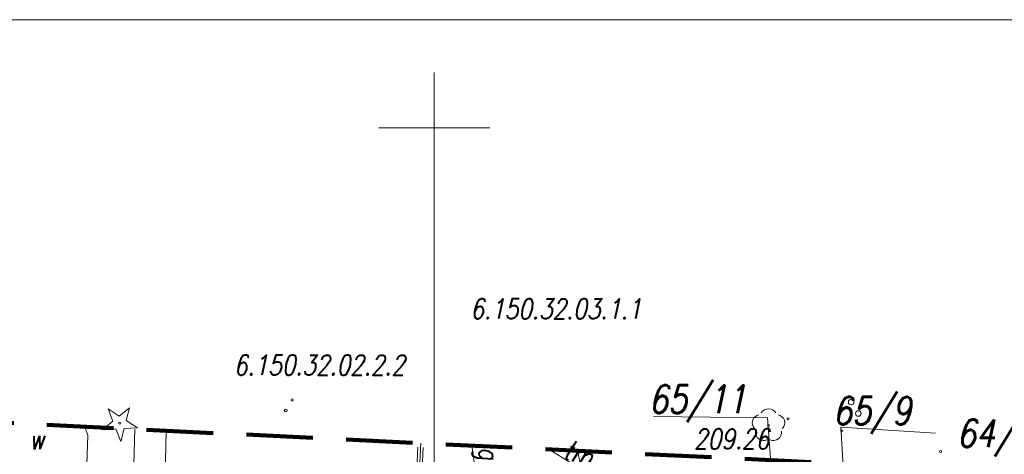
# Model space of a CAD drawing. Extents: x 6591072 to 6591270, y 5674713 to 5675005.
# Tile 32 of 37: x 6591181 to 6591226, y 5674985 to 5675005. Entities that reach past the tile are written whole.
import ezdxf
from ezdxf.enums import TextEntityAlignment as Align

# ---------------------------------------------------------------- set-up
doc = ezdxf.new("R2010")
doc.units = 0
for name, pattern in [('1', [0]), ('2', [1.5, 1, -0.5]), ('BPB', [1.5, 1, -0.5]), ('KOU', [1.5, 1, -0.5]), ('UBE', [1.5, 1, -0.5]), ('UPE', [0]), ('UPG', [0]), ('UPT', [0]), ('UPW', [0]), ('ZWJ', [0])]:
    doc.linetypes.add(name, pattern=pattern)
doc.layers.get('0').update_dxf_attribs({"color": 250, "linetype": 'CONTINUOUS', "lineweight": 100})
doc.layers.add('arkusz wydruk', color=4, linetype='CONTINUOUS', lineweight=9, plot=False)
for name, color, linetype, lineweight in [('Dzialki', 7, '1', 18), ('EUZOU_T_3', 142, 'CONTINUOUS', 18), ('Kontury', 90, '1', 18), ('Numery_dzialek', 7, 'CONTINUOUS', 18), ('SZWPW_L_0', 7, '1', 18), ('SZZPZ_T_0', 7, 'CONTINUOUS', 18), ('UEEPB_L_0', 1, 'UBE', 18), ('UEEPON_L_0', 1, 'UPE', 18), ('UEEPOW_L_1', 1, 'UPE', 18), ('UGGOC_T_2', 2, 'CONTINUOUS', 18), ('UGGOC_T_8', 2, 'CONTINUOUS', 18), ('UGGOO_T_7', 2, 'CONTINUOUS', 18), ('UGGPOL_L_1', 2, 'UPG', 18), ('UTTOO_T_2', 30, 'CONTINUOUS', 18), ('UTTPOM_L_0', 30, 'UPT', 18), ('UWWOA_T_12', 5, 'CONTINUOUS', 18), ('UWWOA_T_8', 5, 'CONTINUOUS', 18), ('UWWPL_L_1', 5, 'UPW', 18), ('WUKOS_T_1', 7, 'CONTINUOUS', 18), ('WWRPP_T_0', 13, 'CONTINUOUS', 18), ('ZAKRES', 250, '2', 100)]:
    doc.layers.add(name, color=color, linetype=linetype, lineweight=lineweight)
doc.layers.add('PARRA', color=7, linetype='CONTINUOUS', lineweight=13, true_color=0x0a0909)
doc.layers.add('PARSI', color=7, linetype='CONTINUOUS', lineweight=20, true_color=0x0a0909)
doc.styles.add('K1_ACAD', font='romans.shx', dxfattribs={"width": 0.8, "oblique": 12})

# ---------------------------------------------------------------- blocks, each defined once
blk = doc.blocks.new('other_DIG')
at = {"linetype": 'Continuous'}
for p, q in [((-0.3012, 0.09375), (-0.4937, 0.6621)), ((-0.4937, 0.6621), (-0.0039, 0.31545)), ((-0.0039, 0.31545), (0.4771, 0.67415)), ((0.4771, 0.67415), (0.2988, 0.1012)), ((-0.78225, -0.26495), (-0.3012, 0.09375)), ((0.2988, 0.1012), (0.7886, -0.24545)), ((-0.18225, -0.2575), (-0.78225, -0.26495)), ((0.01025, -0.82585), (-0.18225, -0.2575)), ((0.1886, -0.2529), (0.01025, -0.82585)), ((0.7886, -0.24545), (0.1886, -0.2529))]:
    blk.add_line(p, q, dxfattribs=at)
blk.add_circle((0, 0), 0.045, dxfattribs=at)
blk = doc.blocks.new('other_WSU')
at = {"linetype": 'Continuous'}
blk.add_circle((0, 0), 0.045, dxfattribs=at)
blk = doc.blocks.new('other_WSP')
at = {"linetype": 'Continuous'}
blk.add_circle((0, 0), 0.045, dxfattribs=at)
blk = doc.blocks.new('other_UGG')
at = {"linetype": 'Continuous'}
blk.add_circle((0, 0), 0.0625, dxfattribs=at)
blk = doc.blocks.new('ARM')
at = {"linetype": 'Continuous'}
blk.add_circle((0, 0), 0.125, dxfattribs=at)
blk = doc.blocks.new('other_DLI')
at = {"linetype": 'Continuous'}
blk.add_circle((0, 0), 0.045, dxfattribs=at)
for centre, start, end in [((-0.357, 0.116), 102.1445, 221.86), ((0, 0.375), 30.1401, 149.8599), ((0.357, 0.116), 318.14, 77.8555), ((-0.22, -0.303), 174.1482, 293.8542), ((0.22, -0.303), 246.1458, 5.8518)]:
    blk.add_arc(centre, 0.375, start, end, dxfattribs=at)
blk = doc.blocks.new('mzsk01')
at = {"layer": 'PARSI'}
for p, q in [((0, -5), (0, 5)), ((5, 0), (-5, 0))]:
    blk.add_line(p, q, dxfattribs=at)

msp = doc.modelspace()

# ---------------------------------------------------------------- linework, layer by layer
at = {"layer": 'arkusz wydruk', "linetype": 'Continuous', "lineweight": 20}
msp.add_lwpolyline([(6591072.161, 5675004.873), (6591270.094, 5675004.873), (6591270.094, 5674712.796), (6591072.161, 5674712.796)], close=True, dxfattribs=at)
at = {"layer": 'Dzialki'}
msp.add_line((6591187.92, 5674986.351), (6591187.62, 5674973.63), dxfattribs=at)
at = {"layer": 'Kontury', "linetype": 'KOU'}
msp.add_line((6591187.62, 5674973.63), (6591187.92, 5674986.351), dxfattribs=at)
at = {"layer": 'Numery_dzialek', "flags": 128}
for points in [[(6591209.892, 5674986.996), (6591215.025, 5674986.93), (6591215.311, 5674983.097)], [(6591222.603, 5674986.247), (6591218.329, 5674986.511), (6591218.571, 5674982.524)]]:
    msp.add_lwpolyline(points, dxfattribs=at)
at = {"layer": 'PARRA'}
msp.add_line((6591200, 5674750), (6591200, 5675000), dxfattribs=at)
at = {"layer": 'SZWPW_L_0', "linetype": 'ZWJ'}
for p, q in [((6591184.385, 5674986.136), (6591184.255, 5674986.529)), ((6591184.339, 5674984.832), (6591184.385, 5674986.136))]:
    msp.add_line(p, q, dxfattribs=at)
at = {"layer": 'UEEPB_L_0', "linetype": 'UBE'}
for p, q in [((6591199.21, 5674984.611), (6591199.268, 5674985.799)), ((6591199.46, 5674984.599), (6591199.517, 5674985.787))]:
    msp.add_line(p, q, dxfattribs=at)
at = {"layer": 'UEEPON_L_0', "linetype": 'UPE'}
msp.add_line((6591199.24, 5674982.64), (6591199.392, 5674985.793), dxfattribs=at)
at = {"layer": 'UEEPOW_L_1', "linetype": 'UPE'}
msp.add_line((6591186.392, 5674982.273), (6591186.51, 5674986.42), dxfattribs=at)
at = {"layer": 'UGGPOL_L_1', "linetype": 'UPG'}
msp.add_line((6591202.11, 5674982.648), (6591201.702, 5674985.685), dxfattribs=at)
at = {"layer": 'UTTPOM_L_0', "linetype": 'UPT'}
msp.add_line((6591208.89, 5674983.235), (6591205.186, 5674985.511), dxfattribs=at)
at = {"layer": 'UWWPL_L_1', "linetype": 'UPW'}
msp.add_line((6591207.754, 5674979.818), (6591206.455, 5674985.449), dxfattribs=at)
at = {"layer": 'ZAKRES', "linetype": 'BPB', "ltscale": 3}
msp.add_lwpolyline([(6591165.185, 5674987.457), (6591158.691, 5674859.807), (6591109.553, 5674863.045), (6591110.755, 5674725.53), (6591237.72, 5674719.424), (6591252.958, 5674983.187)], close=True, dxfattribs=at)

# ---------------------------------------------------------------- block references
at = {"layer": 'PARSI', "color": 253, "xscale": 0.5, "yscale": 0.5, "zscale": 0.5}
msp.add_blockref('mzsk01', (6591200, 5675000), dxfattribs=at)
at = {"layer": 'SZZPZ_T_0', "rotation": 2.391321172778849}
msp.add_blockref('other_DIG', (6591185.82, 5674986.694), dxfattribs=at)
at = {"layer": 'SZZPZ_T_0', "color": 253, "rotation": 2.391321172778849}
msp.add_blockref('other_DIG', (6591185.82, 5674986.694), dxfattribs=at)
at = {"layer": 'SZZPZ_T_0', "color": 253}
msp.add_blockref('other_DLI', (6591215.07, 5674986.59), dxfattribs=at)
at = {"layer": 'UGGOC_T_8', "color": 253, "rotation": 2.391485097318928}
msp.add_blockref('other_UGG', (6591193.304, 5674987.267), dxfattribs=at)
at = {"layer": 'UWWOA_T_12', "color": 253, "rotation": 2.394681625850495}
msp.add_blockref('ARM', (6591218.795, 5674987.643), dxfattribs=at)
at = {"layer": 'UWWOA_T_8', "color": 253, "rotation": 2.394736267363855}
msp.add_blockref('ARM', (6591219.117, 5674987.126), dxfattribs=at)
at = {"layer": 'WUKOS_T_1', "color": 253}
for p in [(6591215.95, 5674986.89), (6591218.37, 5674986.35), (6591222.83, 5674985.42)]:
    msp.add_blockref('other_WSU', p, dxfattribs=at)
at = {"layer": 'WWRPP_T_0', "color": 253, "rotation": 2.391512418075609}
msp.add_blockref('other_WSP', (6591193.593, 5674987.736), dxfattribs=at)

# ---------------------------------------------------------------- texts
at = {"layer": 'EUZOU_T_3', "style": 'K1_ACAD', "oblique": 12, "width": 0.8}
msp.add_text('w', height=0.9, rotation=2.3913, dxfattribs=at).set_placement((6591181.738, 5674985.945), align=Align.MIDDLE_LEFT)
at = {"layer": 'Numery_dzialek', "style": 'K1_ACAD', "oblique": 12, "width": 0.8}
for s, p in [('65/11', (6591209.685, 5674988.4)), ('65/9', (6591217.98, 5674987.876)), ('64/2', (6591223.563, 5674986.861))]:
    msp.add_text(s, height=1.25, dxfattribs=at).set_placement(p, align=Align.TOP_LEFT)
at = {"layer": 'PARRA', "style": 'K1_ACAD', "oblique": 12, "width": 0.8}
for s, p in [('6.150.32.03.1.1', (6591205.49, 5674991.12)), ('6.150.32.02.2.2', (6591194.826, 5674988.592))]:
    msp.add_text(s, height=0.9, dxfattribs=at).set_placement(p, align=Align.BOTTOM_CENTER)
at = {"layer": 'UGGOC_T_2', "style": 'K1_ACAD', "oblique": 12, "width": 0.8}
msp.add_text('209.26', height=0.9, dxfattribs=at).set_placement((6591211.71, 5674986.43), align=Align.TOP_LEFT)
at = {"layer": 'UGGOO_T_7', "style": 'K1_ACAD', "oblique": 12, "width": 0.8}
msp.add_text('glD32', height=0.9, rotation=277.3111, dxfattribs=at).set_placement((6591201.987, 5674985.573))
at = {"layer": 'UTTOO_T_2', "style": 'K1_ACAD', "oblique": 12, "width": 0.8}
msp.add_text('tm', height=0.9, rotation=339.0967, dxfattribs=at).set_placement((6591205.751, 5674985.144))

doc.saveas('drawing.dxf')
